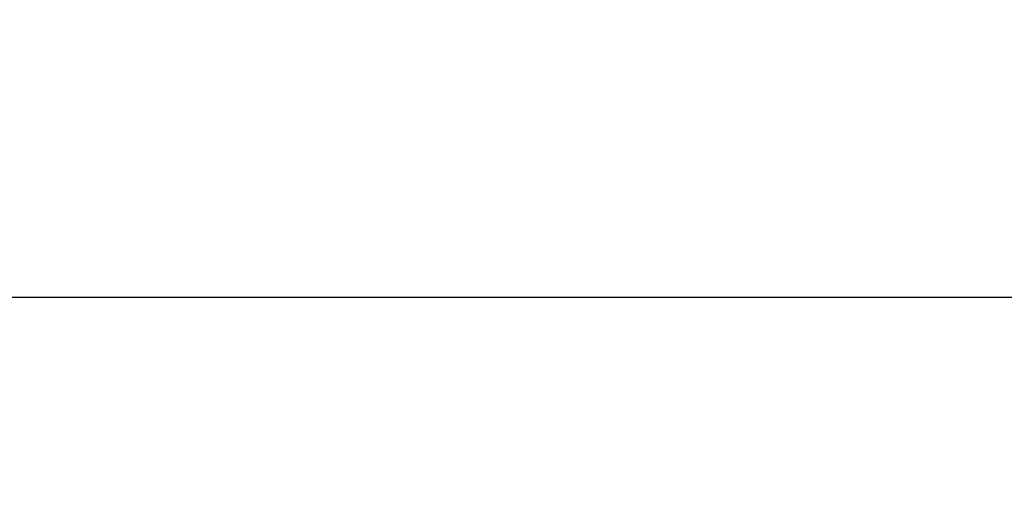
# Model space of a CAD drawing. Header units: feet. Extents: x 0 to 152508, y 0 to 59424.
# Tile 28 of 122: x 152350.178 to 152352.119, y 59279.174 to 59280.094. Entities that reach past the tile are written whole.
import ezdxf
from ezdxf import colors
from ezdxf.entities.mleader import LeaderData, LeaderLine
from ezdxf.math import Vec2, Vec3

# ---------------------------------------------------------------- set-up
doc = ezdxf.new("R2010")
doc.units = ezdxf.units.FT
doc.header["$LTSCALE"] = 0.05
doc.header["$MEASUREMENT"] = 0
doc.layers.add('Bridge plan$0$BR_P_Rail_Object', color=251, linetype='Continuous', lineweight=30)
doc.layers.add('Trellis Base$0$L-ANNO-NOTE', color=30, linetype='Continuous')
doc.styles.add('Trellis Base$0$ARIAL', font='arial.ttf', dxfattribs={"width": 0.9})

# ---------------------------------------------------------------- blocks, each defined once
blk = doc.blocks.new('Bridge plan')
at = {"layer": 'Bridge plan$0$BR_P_Rail_Object', "lineweight": -3}
blk.add_line((1828195.652751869, 711480.8094832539), (1828078.811847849, 711480.8094832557), dxfattribs=at)
blk = doc.blocks.new('Trellis Base')
blk.add_blockref('Bridge plan', (-1675739.0632623, -652201.2630976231))
at = {"layer": 'Trellis Base$0$L-ANNO-NOTE'}
ml = blk.add_multileader_mtext('Standard', dxfattribs=at)
ml.set_content('W. LIVINGSTON AVENUE', color=11, style='Trellis Base$0$ARIAL')
ml.set_leader_properties()
ml.build(insert=Vec2(0, 0))
ml.multileader.update_dxf_attribs({"has_dogleg": 0, "dogleg_length": 0.36, "arrow_head_size": 1.25, "scale": 10})
ctx = ml.context
ctx.base_point, ctx.scale, ctx.char_height, ctx.arrow_head_size, ctx.landing_gap_size, ctx.plane_origin, ctx.plane_x_axis, ctx.plane_y_axis = Vec3(152493.4333448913, 59387.86988106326), 10, 1.25, 1.25, 0.5, Vec3(152496.4817137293, 59382.31385021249), Vec3(0.2347390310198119, 0.9720584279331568), Vec3(-0.9720584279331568, 0.2347390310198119)
notes = []
notes.append((ctx, [(0, (0, 0, 0), (0, 0), (1, 0), 1, [])]))
ctx.mtext.insert, ctx.mtext.text_direction, ctx.mtext.rotation, ctx.mtext.flow_direction = Vec3(152492.9328174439, 59388.50512407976), Vec3(0.2347390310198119, 0.9720584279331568), 1.333846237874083, 5
ml = blk.add_multileader_mtext('Standard', dxfattribs=at)
ml.set_content('S. FRONT STREET', color=11, style='Trellis Base$0$ARIAL')
ml.set_leader_properties()
ml.build(insert=Vec2(0, 0))
ml.multileader.update_dxf_attribs({"has_dogleg": 0, "dogleg_length": 0.36, "arrow_head_size": 1.25, "scale": 10})
ctx = ml.context
ctx.base_point, ctx.scale, ctx.char_height, ctx.arrow_head_size, ctx.landing_gap_size, ctx.plane_origin = Vec3(152391.6984540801, 59316.60244546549), 10, 1.25, 1.25, 0.5, Vec3(152387.0132386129, 59312.33503554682)
notes.append((ctx, [(0, (0, 0, 0), (0, 0), (1, 0), 1, [])]))
ctx.mtext.insert, ctx.mtext.flow_direction = Vec3(152392.1984540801, 59317.23810371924), 5
for ctx, leaders in notes:
    for number, flags, end, landing, length, lines in leaders:
        leader = LeaderData()
        leader.index, (leader.has_last_leader_line, leader.has_dogleg_vector, leader.attachment_direction) = number, flags
        leader.last_leader_point, leader.dogleg_vector, leader.dogleg_length = Vec3(end), Vec3(landing), length
        for number, points, colour, breaks in lines:
            line = LeaderLine()
            line.index, line.vertices, line.color, line.breaks = number, Vec3.list(points), colors.encode_raw_color(colour), breaks
            leader.lines.append(line)
        ctx.leaders.append(leader)

msp = doc.modelspace()

# ---------------------------------------------------------------- block references
msp.add_blockref('Trellis Base', (0, 0))

doc.saveas('drawing.dxf')
